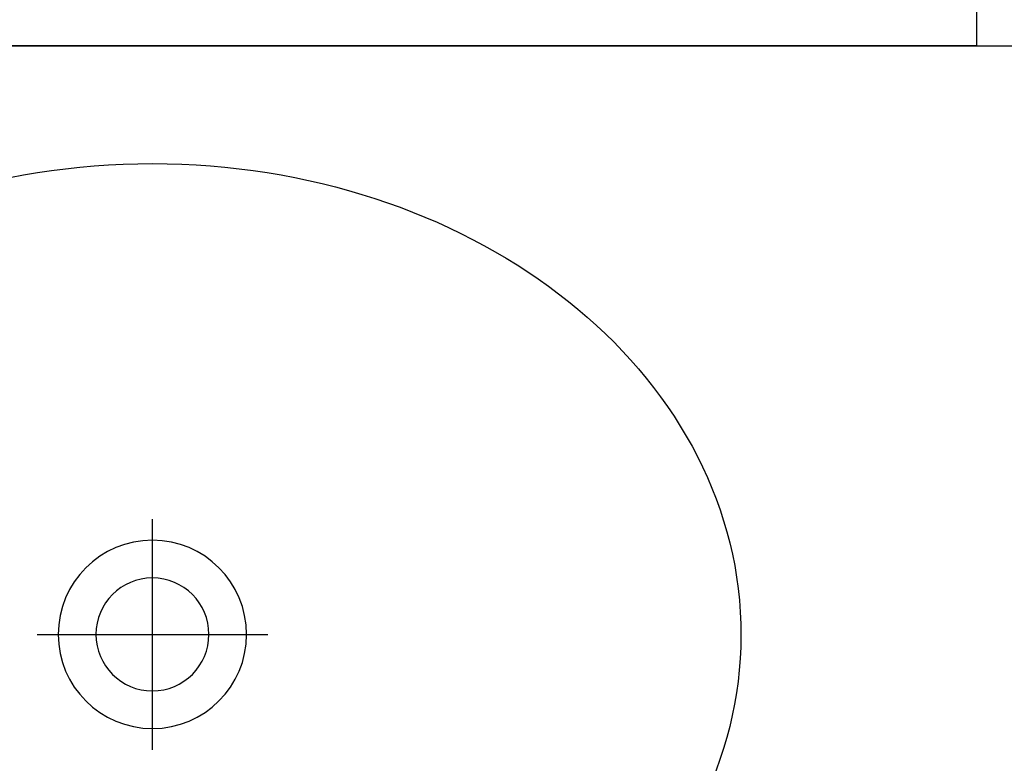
# Model space of a CAD drawing. Header units: millimetres. Extents: x 6161 to 8965, y -9035 to -5431.
# Tile 176 of 256: x 6648 to 6690, y -6534 to -6503. Entities that reach past the tile are written whole.
import ezdxf

# ---------------------------------------------------------------- set-up
doc = ezdxf.new("R2010")
doc.units = ezdxf.units.MM
doc.linetypes.add('DASHED', pattern=[19.05, 12.7, -6.35])
doc.layers.add('Wyposazenie Wew - Urzadzenia Sanitarne', color=6, linetype='Continuous')

# ---------------------------------------------------------------- blocks, each defined once
blk = doc.blocks.new('Modul_MOP')
at = {"color": 9, "true_color": 0xb8b8b8}
for points in [[(0, -25.1), (0, -34.9)], [(-4.9, -30), (4.9, -30)]]:
    blk.add_lwpolyline(points, dxfattribs=at)
at = {"color": 9, "linetype": 'DASHED', "ltscale": 5, "true_color": 0xb8b8b8}
blk.add_lwpolyline([(-35, -55), (-35, -105), (35, -105), (35, -55), (-35, -55), (35, -105), (-35, -105), (35, -55)], dxfattribs=at)
for radius in [4, 2.4]:
    blk.add_circle((0, -30), radius)
blk.add_ellipse((0, -30), major_axis=(-25, 0), ratio=0.8, start_param=4.807479, end_param=10.900484)
blk.add_point((0, -55))

msp = doc.modelspace()

# ---------------------------------------------------------------- linework, layer by layer
at = {"layer": 'Wyposazenie Wew - Urzadzenia Sanitarne'}
msp.add_lwpolyline([(6518.833, -6503.817), (7013.833, -6503.817), (7013.833, -6558.817), (6518.833, -6558.817)], close=True, dxfattribs=at)

# ---------------------------------------------------------------- block references
at = {"layer": 'Wyposazenie Wew - Urzadzenia Sanitarne', "xscale": -1, "rotation": 180}
msp.add_blockref('Modul_MOP', (6653.833, -6558.817), dxfattribs=at)

doc.saveas('drawing.dxf')
